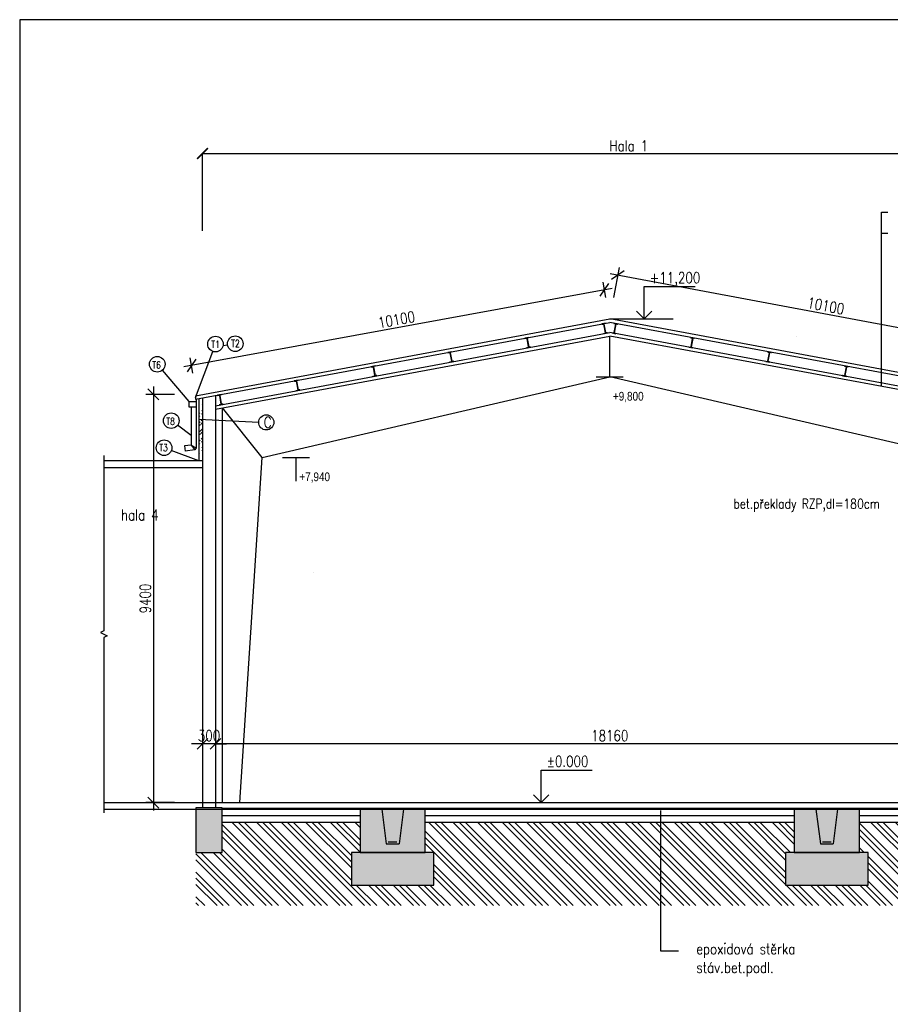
# Model space of a CAD drawing. Header units: millimetres. Extents: x -637441 to -130928, y -380379 to -53767.
# Tile 127 of 193: x -390274 to -370222, y -185970 to -163295. Entities that reach past the tile are written whole.
import ezdxf
from ezdxf.enums import TextEntityAlignment as Align

# ---------------------------------------------------------------- set-up
doc = ezdxf.new("R2010")
doc.units = ezdxf.units.MM
doc.header["$LTSCALE"] = 10
doc.linetypes.add('ACAD_ISO03W100', pattern=[30, 12, -18])
for name, color, linetype in [('1_Stěna', 7, 'Continuous'), ('KOTY', 7, 'Continuous'), ('KOTY OBJ.E', 7, 'Continuous'), ('ocel', 7, 'Continuous'), ('POPIS', 7, 'Continuous'), ('SLABĚ', 7, 'Continuous'), ('SRAFY', 252, 'Continuous'), ('ZDIVO', 6, 'Continuous'), ('ŠRAFY', 252, 'Continuous')]:
    doc.layers.add(name, color=color, linetype=linetype)
for name, color, linetype, lineweight in [('CKKOTY', 7, 'Continuous', 25), ('CKSTENY_SRAF', 1, 'Continuous', 18), ('CKSYMBOLY', 7, 'Continuous', 25), ('CKTEXTY_MALE', 7, 'Continuous', 25)]:
    doc.layers.add(name, color=color, linetype=linetype, lineweight=lineweight)
doc.styles.add('NARROW', font='txt')
doc.styles.get("Standard").update_dxf_attribs({"font": 'simplex.shx', "width": 0.8})
doc.dimstyles.new('menší', dxfattribs={"dimscale": 100, "dimtxt": 2.5, "dimasz": 2.5, "dimexe": 1.768, "dimexo": 5, "dimtad": 1, "dimrnd": 1, "dimtxsty": 'Standard', "dimblk1": 'OBLIQUE', "dimblk2": 'OBLIQUE', "dimsah": 1, "dimcen": 2.5, "dimdle": 1.8, "dimadec": 0, "dimazin": 0, "dimtfac": 1, "dimtix": 1, "dimtmove": 2, "dimatfit": 3, "dimfxl": 1, "dimarcsym": 0})

# ---------------------------------------------------------------- blocks, each defined once
blk = doc.blocks.new('IPN')
at = {"layer": '1_Stěna'}
for p, q in [((-2, 10), (2, 10)), ((-2, 10), (-2, 9.89)), ((2, 10), (2, 9.89)), ((-2, 0), (-2, 0.11)), ((-2, 0), (2, 0)), ((-1.91, 9.79), (-0.47, 9.63)), ((-1.91, 0.21), (-0.47, 0.37)), ((-0.2, 9.33), (-0.2, 0.67)), ((0.2, 9.33), (0.2, 0.67)), ((1.91, 9.79), (0.47, 9.63)), ((1.91, 0.21), (0.47, 0.37)), ((2, 0), (2, 0.11))]:
    blk.add_line(p, q, dxfattribs=at)
for centre, radius, start, end in [((-1.9, 9.89), 0.1, 180, 263.65981), ((-1.9, 0.11), 0.1, 96.34019, 180), ((-0.5, 9.33), 0.3, 0, 83.65981), ((-0.5, 0.67), 0.3, 276.34019, 0), ((0.5, 9.33), 0.3, 96.34019, 180), ((0.5, 0.67), 0.3, 180, 263.65981), ((1.9, 9.89), 0.1, 276.34019, 0), ((1.9, 0.11), 0.1, 0, 83.65981)]:
    blk.add_arc(centre, radius, start, end, dxfattribs=at)
blk = doc.blocks.new('A')
blk.add_line((0, 0.5), (0, 0))
blk = doc.blocks.new('kacenah1')
at = {"color": 0, "linetype": 'ByBlock', "lineweight": -2}
for points in [[(0, 0), (0, 30), (46.9, 30)], [(-7.07, 7.07), (0, 0), (7.07, 7.07)]]:
    blk.add_lwpolyline(points, dxfattribs=at)
at = {"color": 0, "linetype": 'ByBlock', "lineweight": -2, "width": 0.8}
blk.add_attdef('HEIGHT', text='', height=10, dxfattribs=at).set_placement((5, 30), align=Align.BOTTOM_LEFT)
blk.add_attdef('OZN', text='', height=10, dxfattribs=at).set_placement((5, 26.66), align=Align.TOP_LEFT)
blk = doc.blocks.new('_OBLIQUE')
at = {"color": 0, "linetype": 'ByBlock'}
blk.add_line((-0.5, -0.5), (0.5, 0.5), dxfattribs=at)
blk = doc.blocks.new('_ArchTick')
at = {"color": 0, "const_width": 0.15}
blk.add_lwpolyline([(-0.5, -0.5), (0.5, 0.5)], dxfattribs=at)
blk = doc.blocks.new('*D750')
at = {"layer": 'CKTEXTY_MALE', "color": 0, "lineweight": -2}
for p, q in [((-387195, -171744), (-387195, -181504)), ((-386712, -171924), (-387371, -171924)), ((-386712, -181324), (-387371, -181324))]:
    blk.add_line(p, q, dxfattribs=at)
at = {"layer": 'DEFPOINTS', "color": 0}
for p in [(-386212, -171924), (-387195, -181324), (-386212, -181324)]:
    blk.add_point(p, dxfattribs=at)
at = {"layer": 'CKTEXTY_MALE', "color": 0, "lineweight": -2, "xscale": 250, "yscale": 250, "zscale": 250}
for p, rotation in [((-387195, -171924), 90), ((-387195, -181324), 270)]:
    blk.add_blockref('_OBLIQUE', p, dxfattribs=dict(at, rotation=rotation))
at = {"layer": 'CKTEXTY_MALE', "color": 0, "insert": (-387382, -176624), "char_height": 250, "attachment_point": 5, "rotation": 90}
blk.add_mtext('9400', dxfattribs=at)
blk = doc.blocks.new('*D753')
at = {"layer": 'CKKOTY', "color": 0, "lineweight": -2}
for p, q in [((-385764, -179470), (-385764, -179793)), ((-367604, -179470), (-367604, -179793)), ((-367424, -179970), (-385944, -179970))]:
    blk.add_line(p, q, dxfattribs=at)
at = {"layer": 'DEFPOINTS', "color": 0}
for p in [(-385764, -179970), (-385764, -179970), (-367604, -179970)]:
    blk.add_point(p, dxfattribs=at)
at = {"layer": 'CKKOTY', "color": 0, "lineweight": -2, "xscale": 250, "yscale": 250, "zscale": 250, "rotation": 180}
blk.add_blockref('_OBLIQUE', (-385764, -179970), dxfattribs=at)
at = {"layer": 'CKKOTY', "color": 0, "lineweight": -2, "xscale": 250, "yscale": 250, "zscale": 250}
blk.add_blockref('_OBLIQUE', (-367604, -179970), dxfattribs=at)
at = {"layer": 'CKKOTY', "color": 0, "insert": (-376684, -179783), "char_height": 250, "attachment_point": 5}
blk.add_mtext('18160', dxfattribs=at)
blk = doc.blocks.new('*D754')
at = {"layer": 'CKKOTY', "color": 0, "lineweight": -2}
for p, q in [((-386064, -179470), (-386064, -179793)), ((-385764, -179470), (-385764, -179793)), ((-386064, -179970), (-386314, -179970)), ((-385764, -179970), (-386064, -179970)), ((-385764, -179970), (-385514, -179970))]:
    blk.add_line(p, q, dxfattribs=at)
at = {"layer": 'DEFPOINTS', "color": 0}
for p in [(-386064, -179970), (-386064, -179970), (-385764, -179970)]:
    blk.add_point(p, dxfattribs=at)
at = {"layer": 'CKKOTY', "color": 0, "lineweight": -2, "xscale": 250, "yscale": 250, "zscale": 250}
blk.add_blockref('_OBLIQUE', (-386064, -179970), dxfattribs=at)
at = {"layer": 'CKKOTY', "color": 0, "lineweight": -2, "xscale": 250, "yscale": 250, "zscale": 250, "rotation": 180}
blk.add_blockref('_OBLIQUE', (-385764, -179970), dxfattribs=at)
at = {"layer": 'CKKOTY', "color": 0, "insert": (-385914, -179783), "char_height": 250, "attachment_point": 5}
blk.add_mtext('300', dxfattribs=at)

msp = doc.modelspace()

# ---------------------------------------------------------------- hatches: boundary and pattern name
at = {"layer": 'CKSTENY_SRAF'}
h = msp.add_hatch(dxfattribs=at)
h.set_pattern_fill('ZDIVO-OBECNE', color=256, scale=50, style=0)
h.set_pattern_definition([(45, (-34466.7, -3974.79), (-106.06602, 106.06602), []), (45, (-34395.98, -3974.79), (-106.06602, 106.06602), [])])
edge = h.paths.add_edge_path()
edge.add_line((-386064.36, -172006.389), (-386064.36, -173455.631))
edge.add_line((-386144.36, -172021.229), (-386144.36, -173455.631))
at = {"layer": 'SRAFY'}
h = msp.add_hatch(dxfattribs=at)
h.set_pattern_fill('ANSI35', scale=30, style=0)
h.set_pattern_definition([(45, (-600872.27, -246302.53), (-134.70384, 134.70384), []), (45, (-600737.57, -246302.53), (-134.70384, 134.70384), [238.125, -47.625, 0, -47.625])])
h.paths.add_polyline_path([(-385614.36, -181474.237), (-386214.36, -181474.237), (-386214.36, -182474.237), (-385614.36, -182474.237)])
h.paths.add_polyline_path([(-367154.36, -181474.237), (-367754.36, -181474.237), (-367754.36, -182474.237), (-367154.36, -182474.237)])
h.paths.add_polyline_path([(-360354.36, -181474.237), (-360954.36, -181474.237), (-360954.36, -182474.237), (-360354.36, -182474.237)])
h.paths.add_polyline_path([(-380734.36, -182474.237), (-382634.36, -182474.237), (-382634.36, -183224.237), (-380734.36, -183224.237)])
h.paths.add_polyline_path([(-381934.36, -181474.237), (-382434.36, -181474.237), (-382434.36, -182474.237), (-380934.36, -182474.237), (-380934.36, -181474.237), (-381435.542, -181474.237), (-381535.746, -182277.497), (-381834.36, -182277.497)])
h.paths.add_polyline_path([(-370733.206, -182474.237), (-372633.206, -182474.237), (-372633.206, -183224.237), (-370733.206, -183224.237)])
h.paths.add_polyline_path([(-371933.206, -181474.237), (-372433.206, -181474.237), (-372433.206, -182474.237), (-370933.206, -182474.237), (-370933.206, -181474.237), (-371434.388, -181474.237), (-371534.592, -182277.497), (-371833.206, -182277.497)])
h.paths.add_polyline_path([(-371784.36, -181474.237), (-371933.206, -181474.237), (-371833.206, -182277.497), (-371534.592, -182277.497), (-371434.388, -181474.237), (-371584.36, -181474.237), (-371584.36, -182227.497), (-371784.36, -182227.497)])
h.paths.add_polyline_path([(-371584.36, -181474.237), (-371784.36, -181474.237), (-371784.36, -182227.497), (-371584.36, -182227.497)], flags=17)
h.paths.add_polyline_path([(-381785.221, -181474.237), (-381934.36, -181474.237), (-381834.36, -182277.497), (-381535.746, -182277.497), (-381435.542, -181474.237), (-381585.553, -181474.237), (-381585.746, -182227.497), (-381785.36, -182227.497)])
h.paths.add_polyline_path([(-381585.553, -181474.237), (-381785.221, -181474.237), (-381785.36, -182227.497), (-381585.746, -182227.497)], flags=17)
at = {"layer": 'ŠRAFY'}
h = msp.add_hatch(dxfattribs=at)
h.set_pattern_fill('ZEM_PUVODNI', scale=100, angle=90, style=0)
h.set_pattern_definition([(135, (-600872.27, -246302.53), (-282.8427, -282.8427), []), (135, (-600872.27, -246161.1), (-282.8427, -282.8427), []), (135, (-600872.27, -246019.7), (-282.8427, -282.8427), [])])
h.paths.add_polyline_path([(-372633.206, -182474.237), (-372433.206, -182474.237), (-372433.206, -181774.237), (-380934.36, -181774.237), (-380934.36, -182474.237), (-380734.36, -182474.237), (-380734.36, -183224.237), (-382634.36, -183224.237), (-382634.36, -182474.237), (-382434.36, -182474.237), (-382434.36, -181774.237), (-385614.36, -181774.237), (-385614.36, -182474.237), (-386214.36, -182474.237), (-386214.36, -183694.161), (-359864.36, -183694.161), (-359864.36, -181424.237), (-360364.36, -181424.237), (-360364.36, -181444.237), (-360354.36, -181444.237), (-360354.36, -182474.237), (-360954.36, -182474.237), (-360954.36, -181724.237), (-367154.36, -181724.237), (-367154.36, -182474.237), (-367754.36, -182474.237), (-367754.36, -181774.237), (-370933.206, -181774.237), (-370933.206, -182474.237), (-370733.206, -182474.237), (-370733.206, -183224.237), (-372633.206, -183224.237)])

# ---------------------------------------------------------------- linework, layer by layer
at = {"layer": 'CKKOTY'}
for p, q in [((-386064.36, -173455.631), (-388337.377, -173455.631)), ((-386064.36, -173615.631), (-388337.377, -173615.631))]:
    msp.add_line(p, q, dxfattribs=at)
at = {"layer": 'CKKOTY', "color": 7}
msp.add_lwpolyline([(-348274.059, -163294.531), (-390274.059, -163294.531), (-390274.059, -192994.531), (-348274.059, -192994.531)], close=True, dxfattribs=at)
at = {"layer": 'CKSYMBOLY'}
msp.add_lwpolyline([(-388337.377, -173330.631), (-388337.377, -177369.975), (-388412.377, -177407.475), (-388262.377, -177482.475), (-388337.377, -177519.975), (-388337.377, -181559.32)], dxfattribs=at)
at = {"layer": 'CKTEXTY_MALE', "color": 7}
for p, q in [((-366809.12, -170993.73), (-376672.093, -169144.537)), ((-376592.221, -169695.316), (-376462.595, -169003.935)), ((-376774.357, -169694.919), (-376838.81, -169342.679)), ((-376629.927, -169484.193), (-386493.186, -171288.991)), ((-386283.495, -171434.919), (-386347.948, -171082.679))]:
    msp.add_line(p, q, dxfattribs=at)
at = {"layer": 'CKTEXTY_MALE'}
for p, q in [((-376684.36, -170186.753), (-375224.133, -170186.753)), ((-386224.36, -171996.251), (-385827.194, -170934.04)), ((-385587.552, -170796.447), (-385486.311, -170782.201)), ((-386367.539, -172086.796), (-386988.315, -171364.754)), ((-386367.539, -172086.796), (-386208.143, -172086.796)), ((-386328.237, -172215.206), (-386328.237, -173092.832)), ((-386208.237, -172215.206), (-386208.237, -173155.213)), ((-386144.36, -172493.632), (-384769.15, -172559.563)), ((-386328.237, -172867.629), (-386639.721, -172636.032)), ((-386144.36, -173455.631), (-386781.42, -173216.17)), ((-386328.237, -173092.832), (-386476.59, -173109.874)), ((-386476.59, -173109.874), (-386464.633, -173229.289)), ((-386236.274, -173203.058), (-386464.633, -173229.289)), ((-386328.237, -173092.832), (-386208.237, -173155.213)), ((-386328.237, -173092.832), (-386236.274, -173203.058)), ((-386208.237, -173155.213), (-386236.274, -173203.058)), ((-375513.041, -181504.076), (-375513.041, -184741.356)), ((-375513.041, -184741.356), (-375101.917, -184741.356))]:
    msp.add_line(p, q, dxfattribs=at)
for centre, radius in [((-385764.36, -170765.991), 179.412), ((-385308.649, -170757.203), 179.412), ((-387105.278, -171228.71), 179.412), ((-386783.696, -172528.981), 179.412), ((-384594.801, -172567.922), 174.55), ((-386949.36, -173153.044), 179.412)]:
    msp.add_circle(centre, radius, dxfattribs=at)
at = {"layer": 'KOTY'}
for p, q in [((-386064.36, -168154.58), (-386064.36, -166374.865)), ((-386061.86, -166376.115), (-367306.86, -166376.115)), ((-370426.923, -171742.309), (-370426.923, -167725.591))]:
    msp.add_line(p, q, dxfattribs=at)
msp.add_solid([(-386061.86, -166375.699), (-386061.86, -166376.532), (-386064.36, -166376.115)], dxfattribs=at)
at = {"layer": 'KOTY OBJ.E'}
for p, q in [((-370426.923, -167725.591), (-370276.923, -167725.591)), ((-370426.923, -168210.443), (-370276.923, -168210.443)), ((-376995.394, -171517.954), (-376373.326, -171517.954)), ((-384218.065, -173380.831), (-383595.997, -173380.831))]:
    msp.add_line(p, q, dxfattribs=at)
at = {"layer": 'ocel'}
for p, q in [((-385764.36, -172265.898), (-376684.36, -170581.548)), ((-367604.36, -172265.898), (-376684.36, -170581.548)), ((-376684.36, -171517.954), (-376684.36, -170581.548)), ((-384691.882, -173380.831), (-376684.36, -171517.954)), ((-368676.838, -173380.831), (-376684.36, -171517.954)), ((-385604.36, -181324.237), (-385604.36, -172236.218)), ((-384691.882, -173380.831), (-385604.36, -172236.218)), ((-385204.36, -181324.237), (-384691.882, -173380.831))]:
    msp.add_line(p, q, dxfattribs=at)
at = {"layer": 'SLABĚ', "color": 6}
for p, q in [((-386224.36, -172036.069), (-376685.306, -170266.564)), ((-367144.36, -172036.069), (-376683.414, -170266.564))]:
    msp.add_line(p, q, dxfattribs=at)
at = {"layer": 'SLABĚ'}
for p, q in [((-385764.36, -172183.872), (-376684.36, -170499.522)), ((-367604.36, -172183.872), (-376684.36, -170499.522)), ((-386367.539, -172215.206), (-386367.539, -172086.796)), ((-386208.143, -172050.842), (-386208.143, -172215.206)), ((-386208.143, -172215.206), (-386367.539, -172215.206)), ((-383907.031, -173922.658), (-383907.031, -173380.831)), ((-386064.36, -181324.237), (-386064.36, -181444.237)), ((-385764.36, -181324.237), (-385764.36, -181444.237)), ((-388337.377, -181474.237), (-360354.36, -181474.237)), ((-385614.36, -181449.237), (-360354.36, -181449.237)), ((-385614.36, -181624.237), (-382434.36, -181624.237)), ((-381934.36, -181474.237), (-381834.36, -182277.497)), ((-381435.542, -181474.237), (-381535.746, -182277.497)), ((-380934.36, -181624.237), (-372433.206, -181624.237)), ((-371933.206, -181474.237), (-371833.206, -182277.497)), ((-371434.388, -181474.237), (-371534.592, -182277.497)), ((-370933.206, -181624.237), (-367754.36, -181624.237)), ((-385614.36, -181774.237), (-382434.36, -181774.237)), ((-380934.36, -181774.237), (-372433.206, -181774.237)), ((-370933.206, -181774.237), (-367754.36, -181774.237)), ((-381834.36, -182277.497), (-381535.746, -182277.497)), ((-381785.36, -182227.497), (-381585.746, -182227.497)), ((-371833.206, -182277.497), (-371534.592, -182277.497)), ((-371784.36, -182227.497), (-371584.36, -182227.497)), ((-386214.36, -182474.237), (-385614.36, -182474.237))]:
    msp.add_line(p, q, dxfattribs=at)
msp.add_lwpolyline([(-385614.36, -182474.237), (-385614.36, -181444.237), (-386214.36, -181444.237), (-386214.36, -182474.237)], dxfattribs=at)
at = {"layer": 'SLABĚ', "linetype": 'ACAD_ISO03W100', "ltscale": 10, "const_width": 25}
msp.add_lwpolyline([(-385614.36, -181461.737), (-360354.36, -181461.737)], dxfattribs=at)
at = {"layer": 'SLABĚ'}
for points in [[(-382434.36, -182474.237), (-380934.36, -182474.237), (-380934.36, -181474.237), (-382434.36, -181474.237)], [(-372433.206, -182474.237), (-370933.206, -182474.237), (-370933.206, -181474.237), (-372433.206, -181474.237)], [(-382634.36, -183224.237), (-380734.36, -183224.237), (-380734.36, -182474.237), (-382634.36, -182474.237)], [(-372633.206, -183224.237), (-370733.206, -183224.237), (-370733.206, -182474.237), (-372633.206, -182474.237)]]:
    msp.add_lwpolyline(points, close=True, dxfattribs=at)
at = {"layer": 'ZDIVO'}
for p, q in [((-386224.36, -171956.433), (-376684.36, -170186.753)), ((-367144.36, -171956.433), (-376684.36, -170186.753)), ((-386224.36, -171956.433), (-386224.36, -172036.069)), ((-386144.36, -172021.229), (-386144.36, -173455.631)), ((-386064.36, -172006.389), (-386064.36, -173455.631)), ((-385764.36, -171950.738), (-385764.36, -181324.237)), ((-386064.36, -173455.631), (-386064.36, -176024.237)), ((-386064.36, -176024.237), (-386064.36, -181324.237)), ((-388337.377, -181324.237), (-367304.36, -181324.237))]:
    msp.add_line(p, q, dxfattribs=at)

# ---------------------------------------------------------------- block references
at = {"yscale": 22.92231619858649, "zscale": 22.92231619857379}
for p, xscale, rotation in [((-376782.683, -170517.761), -22.92231619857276, 10.50897457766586), ((-376586.037, -170517.761), 22.92231619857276, 349.4910254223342), ((-378552.49, -170846.062), -22.92231619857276, 10.50897457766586), ((-374816.23, -170846.062), 22.92231619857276, 349.4910254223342), ((-380322.298, -171174.363), -22.92231619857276, 10.50897457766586), ((-373046.423, -171174.363), 22.92231619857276, 349.4910254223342), ((-382092.105, -171502.665), -22.92231619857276, 10.50897457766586), ((-371276.615, -171502.665), 22.92231619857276, 349.4910254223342), ((-383861.912, -171830.966), -22.92231619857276, 10.50897457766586), ((-385631.72, -172159.267), -22.92231619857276, 10.50897457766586)]:
    msp.add_blockref('IPN', p, dxfattribs=dict(at, xscale=xscale, rotation=rotation))
at = {"layer": 'CKKOTY', "xscale": 25, "yscale": 25, "zscale": 25}
msp.add_blockref('kacenah1', (-375888.947, -170186.753), dxfattribs=at).add_auto_attribs({'HEIGHT': '+11,200'})
at = {"layer": 'CKKOTY', "color": 7, "xscale": 25, "yscale": 25, "zscale": 25}
msp.add_blockref('kacenah1', (-378259.639, -181324.237), dxfattribs=at).add_auto_attribs({'HEIGHT': '%%p0.000'})
at = {"layer": 'CKTEXTY_MALE', "color": 7, "yscale": 250, "zscale": 250}
for p, xscale, rotation in [((-376495.176, -169177.707), 250.0000000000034, 169.380987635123), ((-376806.988, -169516.592), 250.0000000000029, 10.36937489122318), ((-386316.126, -171256.592), 250.0000000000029, 190.3693748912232)]:
    msp.add_blockref('_OBLIQUE', p, dxfattribs=dict(at, xscale=xscale, rotation=rotation))
at = {"layer": 'KOTY', "xscale": 250, "yscale": 250, "zscale": 250, "rotation": 180}
msp.add_blockref('_ArchTick', (-386064.36, -166376.115), dxfattribs=at)
at = {"layer": 'KOTY OBJ.E'}
for p in [(-372383.84, -170581.548), (-383515.462, -176024.237), (-383515.462, -181324.237)]:
    msp.add_blockref('A', p, dxfattribs=at)
at = {"layer": 'KOTY OBJ.E', "xscale": -1, "rotation": 180}
for p in [(-376684.36, -171517.954), (-383907.031, -173380.831)]:
    msp.add_blockref('A', p, dxfattribs=at)

# ---------------------------------------------------------------- texts
at = {"layer": 'CKTEXTY_MALE', "width": 0.8}
for s, height, p in [('T1', 162.5, (-385861.272, -170849.621)), ('T2', 162.5, (-385405.115, -170832.349)), ('T6', 162.5, (-387221.094, -171327.518)), ('T8', 162.5, (-386899.511, -172627.79)), ('T3', 162.5, (-387061.749, -173233.036)), ('bet.překlady RZP,dl=180cm', 225, (-373835.407, -174555.003)), ('hala 4', 250, (-387940.194, -174824.731)), ('epoxidová stěrka', 250, (-374689.926, -184818.565)), ('stáv.bet.podl.', 250, (-374689.926, -185247.137))]:
    msp.add_text(s, height=height, dxfattribs=at).set_placement(p)
at = {"layer": 'CKTEXTY_MALE', "color": 6, "width": 0.8}
msp.add_text('C', height=250, dxfattribs=at).set_placement((-384652.661, -172692.587))
at = {"layer": 'CKTEXTY_MALE', "color": 7, "char_height": 250, "attachment_point": 5}
for insert, rotation in [((-371706.055, -169884.845), 349.3809876), ((-381595.305, -170202.154), 10.3693749)]:
    msp.add_mtext('10100', dxfattribs=dict(at, insert=insert, rotation=rotation))
at = {"layer": 'KOTY', "insert": (-376246.265, -166201.115), "char_height": 250, "attachment_point": 5}
msp.add_mtext('Hala 1', dxfattribs=at)
at = {"layer": 'POPIS', "style": 'NARROW'}
for s, p in [('+9,800', (-376610.677, -172066.538)), ('+7,940', (-383833.348, -173921.084))]:
    msp.add_text(s, height=200, dxfattribs=at).set_placement(p)

# ---------------------------------------------------------------- dimensions: what is measured, and where the dimension line sits
at = {"layer": 'CKKOTY'}
for base, p1, p2, picture, middle in [((-386064.36, -179970.023), (-385764.36, -179970.023), (-386064.36, -179970.023), '*D754', (-385914.36, -179782.523)), ((-385764.36, -179970.023), (-367604.36, -179970.023), (-385764.36, -179970.023), '*D753', (-376684.36, -179782.523))]:
    dim = msp.add_linear_dim(base=base, p1=p1, p2=p2, dimstyle='menší', dxfattribs=at)
    dim.commit()
    dim.dimension.update_dxf_attribs({"geometry": picture, "text_midpoint": middle})
at = {"layer": 'CKTEXTY_MALE'}
dim = msp.add_linear_dim(base=(-387194.674, -181324.237), p1=(-386212.078, -171924.237), p2=(-386212.078, -181324.237), angle=90, dimstyle='menší', dxfattribs=at)
dim.commit()
dim.dimension.update_dxf_attribs({"geometry": '*D750', "text_midpoint": (-387382.174, -176624.237)})

doc.saveas('drawing.dxf')
